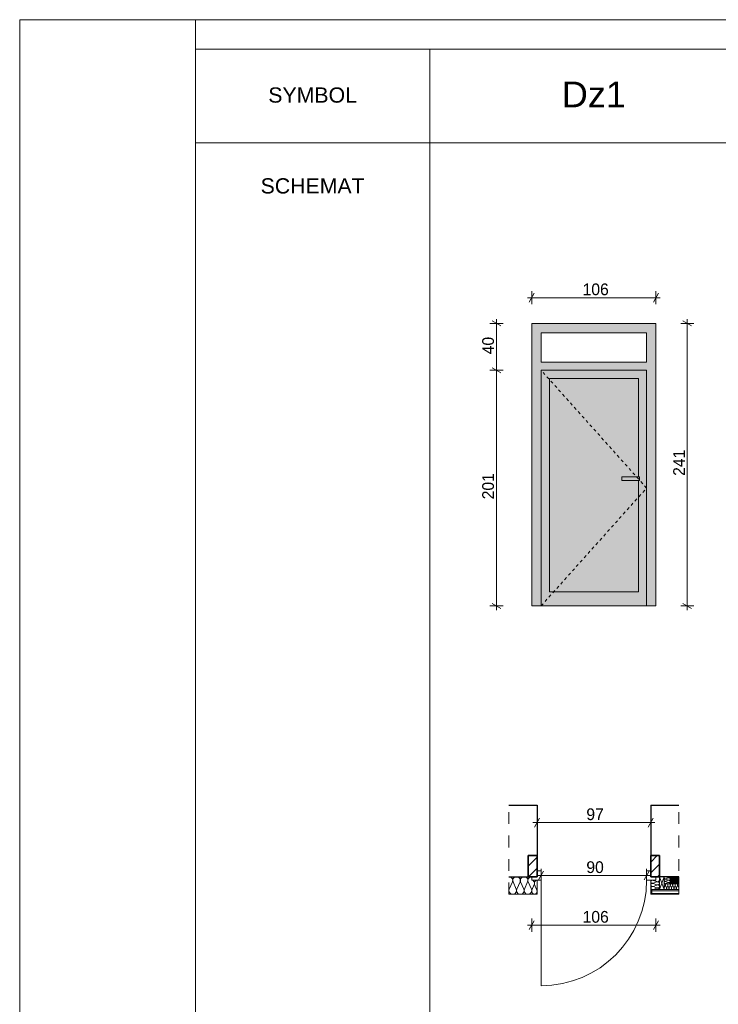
# Model space of a CAD drawing. Extents: x -35111 to 36054, y 5521 to 20371.
# Tile 4 of 6: x 15154 to 21116, y 11972 to 20371. Entities that reach past the tile are written whole.
import ezdxf

# ---------------------------------------------------------------- set-up
doc = ezdxf.new("R2010")
doc.units = 0
doc.header["$MEASUREMENT"] = 0
doc.linetypes.add('Hidden Line', pattern=[50, 25, -25])
doc.linetypes.add('Przerywana', pattern=[200, 100, -100])
for name, color, linetype, lineweight in [('Arch drzwi_Nr_Pióra__10', 134, 'Continuous', 18), ('Arch ocieplenie_Nr_Pióra__21', 7, 'Continuous', 13), ('Arch ocieplenie_Nr_Pióra__95', 6, 'Continuous', 13), ('Arch opisy okien_Nr_Pióra__1', 7, 'Continuous', 25), ('Arch opisy_Nr_Pióra__21', 7, 'Continuous', 13), ('ARCH TABELA_Nr_Pióra__21', 7, 'Continuous', 13), ('Arch wymiary_Nr_Pióra__5', 7, 'Continuous', 13), ('Arch zmurowania_Nr_Pióra__21', 7, 'Continuous', 13), ('Arch zmurowania_Nr_Pióra__27', 7, 'Continuous', 35), ('INWENT. DRZWI_Nr_Pióra__5', 7, 'Continuous', 13), ('INWENT.ŚCIANY_Nr_Pióra__1', 7, 'Continuous', 25), ('INWENT.ŚCIANY_Nr_Pióra__21', 7, 'Continuous', 13), ('INWENT.ŚCIANY_Nr_Pióra__5', 7, 'Continuous', 13)]:
    doc.layers.add(name, color=color, linetype=linetype, lineweight=lineweight)
for name, color, linetype in [('Arch ocieplenie', 7, 'Continuous'), ('Arch wymiary', 7, 'Continuous'), ('Arch zmurowania', 7, 'Continuous')]:
    doc.layers.add(name, color=color, linetype=linetype)
for name, color, linetype, lineweight, true_color in [('Arch ocieplenie_Nr_Pióra__44', 7, 'Continuous', 18, 0x029e21), ('Arch ocieplenie_Nr_Pióra__9', 7, 'Continuous', 13, 0x3dad99), ('Arch wykończenie_Nr_Pióra__3', 7, 'Continuous', 18, 0xff6600), ('Arch wykończenie_Nr_Pióra__9', 7, 'Continuous', 13, 0x3dad99), ('arch wypelnienia_Nr_Pióra__88', 7, 'Continuous', 20, 0xfd4435)]:
    doc.layers.add(name, color=color, linetype=linetype, lineweight=lineweight, true_color=true_color)
doc.styles.add('GENERATED_STYLE_1', font='txt')
doc.styles.add('GENERATED_STYLE_2', font='arial.ttf')
doc.styles.add('GENERATED_STYLE_3', font='arial.ttf')
doc.dimstyles.new('GENERATED_STYLE__1', dxfattribs={"dimtxt": 100, "dimasz": 57, "dimexe": 0.18, "dimexo": 0, "dimgap": 0.09, "dimtad": 1, "dimtih": 1, "dimtoh": 1, "dimdec": 0, "dimlfac": 0.1, "dimzin": 0, "dimdsep": 46, "dimtxsty": 'GENERATED_STYLE_1', "dimblk": 'ARROWHEAD_2', "dimblk1": 'ARROWHEAD_2', "dimblk2": 'ARROWHEAD_2', "dimcen": 0.09, "dimclrd": 7, "dimclre": 7, "dimclrt": 7, "dimadec": 0, "dimazin": 0, "dimtfac": 1, "dimtdec": 4, "dimtmove": 0, "dimatfit": 3, "dimfxl": 0, "dimtolj": 1, "dimtzin": 0, "dimarcsym": 0})
doc.dimstyles.new('GENERATED_STYLE__2', dxfattribs={"dimtxt": 100, "dimasz": 57, "dimexe": 0.18, "dimexo": 0, "dimgap": 0.09, "dimtad": 1, "dimdec": 0, "dimlfac": 0.1, "dimzin": 0, "dimdsep": 46, "dimtxsty": 'GENERATED_STYLE_1', "dimblk": 'ARROWHEAD_2', "dimblk1": 'ARROWHEAD_2', "dimblk2": 'ARROWHEAD_2', "dimcen": 0.09, "dimclrd": 7, "dimclre": 7, "dimclrt": 7, "dimadec": 0, "dimazin": 0, "dimtfac": 1, "dimtdec": 4, "dimtmove": 0, "dimatfit": 3, "dimfxl": 0, "dimtolj": 1, "dimtzin": 0, "dimarcsym": 0})
pattern_1 = [(45, (0, 0), (-45.96194, 45.96194), [])]

# ---------------------------------------------------------------- blocks, each defined once
blk = doc.blocks.new('Izolacja cieplna 14_1', base_point=(20779.1, 13000.6))
at = {"layer": 'Arch ocieplenie_Nr_Pióra__44', "linetype": 'Continuous'}
for p, q in [((20663.6, 12985.7), (20655, 12965.5)), ((20674.1, 12965.5), (20665.4, 12985.7)), ((20684.5, 12985.7), (20675.8, 12965.5)), ((20694.9, 12965.5), (20686.2, 12985.7)), ((20705.3, 12985.7), (20696.6, 12965.5)), ((20715.7, 12965.5), (20707.1, 12985.7)), ((20726.1, 12985.7), (20717.5, 12965.5)), ((20736.6, 12965.5), (20727.9, 12985.7)), ((20747, 12985.7), (20738.3, 12965.5)), ((20757.4, 12965.5), (20748.7, 12985.7)), ((20767.8, 12985.7), (20759.1, 12965.5)), ((20778.2, 12965.5), (20769.6, 12985.7))]:
    blk.add_line(p, q, dxfattribs=at)
for centre, start_param, end_param in [((20664.5, 12961.3), 4.299595, 8.266775), ((20654.1, 12990), 1.158004, 3.141593), ((20674.9, 12990), 1.158004, 5.125183), ((20685.3, 12961.3), 4.299595, 8.266775), ((20695.8, 12990), 1.158004, 5.125183), ((20706.2, 12961.3), 4.299595, 8.266775), ((20716.6, 12990), 1.158004, 5.125183), ((20727, 12961.3), 4.299595, 8.266775), ((20737.4, 12990), 1.158004, 5.125183), ((20747.8, 12961.3), 4.299595, 8.266775), ((20758.3, 12990), 1.158004, 5.125183), ((20768.7, 12961.3), 4.299595, 8.266775), ((20779.1, 12990), 3.141593, 5.125182)]:
    blk.add_ellipse(centre, major_axis=(0, -10.6), ratio=0.979555, start_param=start_param, end_param=end_param, dxfattribs=at)
blk = doc.blocks.new('Izolacja cieplna 14_2', base_point=(20614.1, 12950.6))
at = {"layer": 'Arch ocieplenie_Nr_Pióra__44', "linetype": 'Continuous'}
for p, q in [((20591.7, 13018.4), (20561.4, 13029.5)), ((20561.4, 13005.1), (20591.7, 13016.2)), ((20591.7, 12991.7), (20561.4, 13002.8)), ((20561.4, 12978.4), (20591.7, 12989.5)), ((20591.7, 12965.1), (20561.4, 12976.2)), ((20561.4, 12951.7), (20591.7, 12962.8))]:
    blk.add_line(p, q, dxfattribs=at)
for centre, start_param, end_param in [((20555, 13017.3), 4.299595, 8.266775), ((20598.1, 13030.6), 1.158004, 3.141593), ((20598.1, 13004), 1.158004, 5.125183), ((20555, 12990.6), 4.299595, 8.266775), ((20555, 12964), 4.299595, 8.266775), ((20598.1, 12977.3), 1.158004, 5.125183), ((20598.1, 12950.6), 3.141593, 5.125182)]:
    blk.add_ellipse(centre, major_axis=(-16, 0), ratio=0.835908, start_param=start_param, end_param=end_param, dxfattribs=at)
blk = doc.blocks.new('Izolacja cieplna 14_3', base_point=(20704.1, 13000.6))
at = {"layer": 'Arch ocieplenie_Nr_Pióra__44', "linetype": 'Continuous'}
for p, q in [((20689.2, 13051.5), (20669, 13059.8)), ((20669, 13041.5), (20689.2, 13049.8)), ((20689.2, 13031.5), (20669, 13039.8)), ((20669, 13021.5), (20689.2, 13029.8)), ((20689.2, 13011.5), (20669, 13019.8)), ((20669, 13001.5), (20689.2, 13009.8))]:
    blk.add_line(p, q, dxfattribs=at)
for centre, start_param, end_param in [((20664.7, 13050.6), 4.299595, 8.266775), ((20664.7, 13030.6), 4.299595, 8.266775), ((20664.7, 13010.6), 4.299595, 8.266775), ((20693.5, 13060.6), 1.158004, 3.141593), ((20693.5, 13040.6), 1.158004, 5.125183), ((20693.5, 13020.6), 1.158004, 5.125183), ((20693.5, 13000.6), 3.141593, 5.125182)]:
    blk.add_ellipse(centre, major_axis=(-10.6, 0), ratio=0.940381, start_param=start_param, end_param=end_param, dxfattribs=at)
blk = doc.blocks.new('Izolacja cieplna 14_12', base_point=(19329.1, 13060.6))
at = {"layer": 'Arch ocieplenie_Nr_Pióra__9', "linetype": 'Continuous'}
for p, q in [((19331.8, 12955.3), (19358.9, 13015.9)), ((19364.3, 13015.9), (19391.4, 12955.3)), ((19396.8, 12955.3), (19423.9, 13015.9)), ((19429.3, 13015.9), (19456.4, 12955.3)), ((19461.8, 12955.3), (19488.9, 13015.9)), ((19494.3, 13015.9), (19521.4, 12955.3))]:
    blk.add_line(p, q, dxfattribs=at)
for centre, start_param, end_param in [((19329.1, 13028.7), 5.870392, 7.853982), ((19394.1, 13028.7), 5.870392, 9.837571), ((19459.1, 13028.7), 5.870392, 9.837571), ((19524.1, 13028.7), 1.570796, 3.554385), ((19361.6, 12942.5), 2.728799, 6.695979), ((19426.6, 12942.5), 2.728799, 6.695979), ((19491.6, 12942.5), 2.728799, 6.695979)]:
    blk.add_ellipse(centre, major_axis=(32.5, 0), ratio=0.981591, start_param=start_param, end_param=end_param, dxfattribs=at)
blk = doc.blocks.new('Izolacja cieplna 14_13', base_point=(19524.1, 13030.6))
at = {"layer": 'Arch ocieplenie_Nr_Pióra__9', "linetype": 'Continuous'}
for p, q in [((19526, 12946.4), (19544.7, 12994.9)), ((19548.5, 12994.9), (19567.2, 12946.4))]:
    blk.add_line(p, q, dxfattribs=at)
for centre, start_param, end_param in [((19524.1, 13005.1), 4.299596, 6.283185), ((19569.1, 13005.1), 0, 1.983589), ((19546.6, 12936.1), 1.158003, 5.125183)]:
    blk.add_ellipse(centre, major_axis=(0, 25.5), ratio=0.881607, start_param=start_param, end_param=end_param, dxfattribs=at)
blk = doc.blocks.new('Ściana_1', base_point=(19569.1, 13240.6))
at = {"layer": 'Arch zmurowania_Nr_Pióra__21', "linetype": 'Continuous'}
h = blk.add_hatch(dxfattribs=at)
h.set_pattern_fill('Common_Brick', color=256, style=0, pattern_type=2)
h.set_pattern_definition(pattern_1)
h.paths.add_polyline_path([(19569.1, 13240.6), (19494.1, 13240.6), (19494.1, 13060.6), (19569.1, 13060.6)], flags=0)
at = {"layer": 'Arch zmurowania_Nr_Pióra__27', "linetype": 'Continuous'}
for p, q in [((19569.1, 13240.6), (19494.1, 13240.6)), ((19494.1, 13240.6), (19494.1, 13060.6)), ((19569.1, 13060.6), (19569.1, 13240.6)), ((19494.1, 13060.6), (19569.1, 13060.6))]:
    blk.add_line(p, q, dxfattribs=at)
blk = doc.blocks.new('Ściana_2', base_point=(20614.1, 13240.6))
at = {"layer": 'Arch zmurowania_Nr_Pióra__21', "linetype": 'Continuous'}
h = blk.add_hatch(dxfattribs=at)
h.set_pattern_fill('Common_Brick', color=256, style=0, pattern_type=2)
h.set_pattern_definition(pattern_1)
h.paths.add_polyline_path([(20614.1, 13240.6), (20539.1, 13240.6), (20539.1, 13060.6), (20614.1, 13060.6)], flags=0)
at = {"layer": 'Arch zmurowania_Nr_Pióra__27', "linetype": 'Continuous'}
for p, q in [((20614.1, 13240.6), (20539.1, 13240.6)), ((20539.1, 13240.6), (20539.1, 13060.6)), ((20614.1, 13060.6), (20614.1, 13240.6)), ((20539.1, 13060.6), (20614.1, 13060.6))]:
    blk.add_line(p, q, dxfattribs=at)
blk = doc.blocks.new('*D35')
at = {"layer": 'Arch wymiary_Nr_Pióra__5', "linetype": 'Continuous'}
for p, q in [((19185.1, 17402.3), (19260.1, 17359)), ((19278.9, 17380.6), (19166.4, 17380.6)), ((19222.6, 15370.6), (19222.6, 17380.6)), ((19278.9, 15370.6), (19166.4, 15370.6)), ((19185.1, 15392.3), (19260.1, 15349)), ((19222.6, 15334), (19222.6, 15370.6))]:
    blk.add_line(p, q, dxfattribs=at)
at = {"layer": 'Arch wymiary_Nr_Pióra__5', "char_height": 100, "attachment_point": 7, "rotation": 90, "style": 'GENERATED_STYLE_1'}
for s, insert in [('{40}', (19202.6, 17516.6)), ('{201}', (19202.6, 16279.6))]:
    blk.add_mtext(s, dxfattribs=dict(at, insert=insert))
blk = doc.blocks.new('ARROWHEAD_2')
at = {"color": 0, "linetype": 'Continuous', "lineweight": 0}
for p, q in [((0, 0), (-1, 0)), ((-0.38, -0.66), (0.38, 0.66))]:
    blk.add_line(p, q, dxfattribs=at)
blk = doc.blocks.new('*D36')
at = {"layer": 'Arch wymiary_Nr_Pióra__5', "linetype": 'Continuous'}
for p, q in [((19222.6, 17780.6), (19222.6, 17817.3)), ((19278.9, 17780.6), (19166.4, 17780.6)), ((19260.1, 17759), (19185.1, 17802.3)), ((19222.6, 17380.6), (19222.6, 17780.6)), ((19185.1, 17402.3), (19260.1, 17359)), ((19278.9, 17380.6), (19166.4, 17380.6))]:
    blk.add_line(p, q, dxfattribs=at)
at = {"layer": 'Arch wymiary_Nr_Pióra__5', "char_height": 100, "attachment_point": 7, "rotation": 90, "style": 'GENERATED_STYLE_1'}
for s, insert in [('{40}', (19202.6, 17516.6)), ('{201}', (19202.6, 16279.6))]:
    blk.add_mtext(s, dxfattribs=dict(at, insert=insert))
blk = doc.blocks.new('*D37')
at = {"layer": 'Arch wymiary_Nr_Pióra__5', "linetype": 'Continuous'}
for p, q in [((20851.2, 17780.6), (20851.2, 17817.3)), ((20907.4, 17780.6), (20794.9, 17780.6)), ((20888.7, 17759), (20813.7, 17802.3)), ((20851.2, 15370.6), (20851.2, 17780.6)), ((20907.4, 15370.6), (20794.9, 15370.6)), ((20813.7, 15392.3), (20888.7, 15349)), ((20851.2, 15334), (20851.2, 15370.6))]:
    blk.add_line(p, q, dxfattribs=at)
at = {"layer": 'Arch wymiary_Nr_Pióra__5', "insert": (20831.2, 16479.6), "char_height": 100, "attachment_point": 7, "rotation": 90, "style": 'GENERATED_STYLE_1'}
blk.add_mtext('{241}', dxfattribs=at)
blk = doc.blocks.new('*D38')
at = {"layer": 'Arch wymiary_Nr_Pióra__5', "linetype": 'Continuous'}
for p, q in [((19487.4, 17999.2), (19524.1, 17999.2)), ((19545.7, 18036.7), (19502.4, 17961.7)), ((19524.1, 17943), (19524.1, 18055.5)), ((19524.1, 17999.2), (20584.1, 17999.2)), ((20562.4, 17961.7), (20605.7, 18036.7)), ((20584.1, 17943), (20584.1, 18055.5)), ((20584.1, 17999.2), (20620.8, 17999.2))]:
    blk.add_line(p, q, dxfattribs=at)
at = {"layer": 'Arch wymiary_Nr_Pióra__5', "insert": (19958.1, 18019.2), "char_height": 100, "attachment_point": 7, "style": 'GENERATED_STYLE_1'}
blk.add_mtext('{106}', dxfattribs=at)
blk = doc.blocks.new('*D39')
at = {"layer": 'Arch wymiary_Nr_Pióra__5', "linetype": 'Continuous'}
for p, q in [((19625.7, 13108.1), (19582.4, 13033.1)), ((19604.1, 13014.4), (19604.1, 13126.9)), ((20482.4, 13033.1), (20525.7, 13108.1)), ((20504.1, 13014.4), (20504.1, 13126.9)), ((19567.4, 13070.6), (19604.1, 13070.6)), ((19604.1, 13070.6), (20504.1, 13070.6)), ((20504.1, 13070.6), (20540.8, 13070.6))]:
    blk.add_line(p, q, dxfattribs=at)
at = {"layer": 'Arch wymiary_Nr_Pióra__5', "insert": (19990.1, 13090.6), "char_height": 100, "attachment_point": 7, "style": 'GENERATED_STYLE_1'}
blk.add_mtext('{90}', dxfattribs=at)
blk = doc.blocks.new('*D40')
at = {"layer": 'Arch wymiary_Nr_Pióra__5', "linetype": 'Continuous'}
for p, q in [((19532.4, 13521.9), (19569.1, 13521.9)), ((19590.7, 13559.4), (19547.4, 13484.4)), ((19569.1, 13465.7), (19569.1, 13578.2)), ((19569.1, 13521.9), (20539.1, 13521.9)), ((20517.4, 13484.4), (20560.7, 13559.4)), ((20539.1, 13465.7), (20539.1, 13578.2)), ((20539.1, 13521.9), (20575.8, 13521.9))]:
    blk.add_line(p, q, dxfattribs=at)
at = {"layer": 'Arch wymiary_Nr_Pióra__5', "insert": (19990.1, 13541.9), "char_height": 100, "attachment_point": 7, "style": 'GENERATED_STYLE_1'}
blk.add_mtext('{97}', dxfattribs=at)
blk = doc.blocks.new('*D41')
at = {"layer": 'Arch wymiary_Nr_Pióra__5', "linetype": 'Continuous'}
for p, q in [((19545.7, 12684.3), (19502.4, 12609.3)), ((19524.1, 12590.6), (19524.1, 12703.1)), ((20562.4, 12609.3), (20605.7, 12684.3)), ((20584.1, 12590.6), (20584.1, 12703.1)), ((19487.4, 12646.8), (19524.1, 12646.8)), ((19524.1, 12646.8), (20584.1, 12646.8)), ((20584.1, 12646.8), (20620.8, 12646.8))]:
    blk.add_line(p, q, dxfattribs=at)
at = {"layer": 'Arch wymiary_Nr_Pióra__5', "insert": (19958.1, 12666.8), "char_height": 100, "attachment_point": 7, "style": 'GENERATED_STYLE_1'}
blk.add_mtext('{106}', dxfattribs=at)

msp = doc.modelspace()

# ---------------------------------------------------------------- hatches: boundary and pattern name
at = {"layer": 'Arch ocieplenie_Nr_Pióra__95', "linetype": 'Continuous', "lineweight": 25}
msp.add_hatch(color=214, dxfattribs=at).paths.add_polyline_path([(20779.1, 13060.6), (20704.1, 13060.6), (20704.1, 13000.6), (20779.1, 13000.6)], flags=0)
at = {"layer": 'arch wypelnienia_Nr_Pióra__88', "linetype": 'Continuous'}
h = msp.add_hatch(color=256, dxfattribs=at)
h.paths.add_polyline_path([(19524.1, 15370.6), (20584.1, 15370.6), (20584.1, 17780.6), (19524.1, 17780.6)], flags=0)
h.paths.add_polyline_path([(20504.1, 17450.6), (19604.1, 17450.6), (19604.1, 17700.6), (20504.1, 17700.6)], flags=0)

# ---------------------------------------------------------------- linework, layer by layer
at = {"layer": 'Arch drzwi_Nr_Pióra__10', "linetype": 'Continuous'}
for p, q in [((19604.1, 13110.6), (19569.1, 13110.6)), ((19604.1, 13030.6), (19604.1, 13110.6)), ((20539.1, 13110.6), (20504.1, 13110.6)), ((20504.1, 13110.6), (20504.1, 13030.6)), ((19524.1, 13030.6), (19524.1, 13060.6)), ((19524.1, 13030.6), (19604.1, 13030.6)), ((19604.1, 13030.6), (19604.1, 12130.6)), ((20504.1, 13030.6), (20584.1, 13030.6)), ((20584.1, 13060.6), (20584.1, 13030.6))]:
    msp.add_line(p, q, dxfattribs=at)
msp.add_arc((19604.1, 13030.6), 900, 270, 0, dxfattribs=at)
at = {"layer": 'Arch ocieplenie_Nr_Pióra__21', "linetype": 'Continuous', "flags": 128}
msp.add_lwpolyline([(20779.1, 13060.6), (20704.1, 13060.6), (20704.1, 13000.6), (20779.1, 13000.6)], close=True, dxfattribs=at)
at = {"layer": 'Arch opisy_Nr_Pióra__21', "linetype": 'Continuous'}
for p, q in [((16654.1, 20120.6), (35804.1, 20120.6)), ((18654.1, 20120.6), (18654.1, 5770.6)), ((16654.1, 19320.6), (27054.1, 19320.6))]:
    msp.add_line(p, q, dxfattribs=at)
at = {"layer": 'ARCH TABELA_Nr_Pióra__21', "linetype": 'Continuous'}
for p, q in [((15154.1, 5520.6), (15154.1, 20370.6)), ((15154.1, 20370.6), (36054.1, 20370.6)), ((16654.1, 20120.6), (16654.1, 20370.6)), ((16654.1, 20120.6), (16654.1, 5770.6))]:
    msp.add_line(p, q, dxfattribs=at)
at = {"layer": 'Arch wykończenie_Nr_Pióra__3', "linetype": 'Continuous'}
for q in [(19569.1, 13030.6), (19329.1, 12910.6)]:
    msp.add_line((19569.1, 12910.6), q, dxfattribs=at)
at = {"layer": 'Arch wykończenie_Nr_Pióra__9', "linetype": 'Continuous'}
for p, q in [((20539.1, 12910.6), (20539.1, 13030.6)), ((20539.1, 12910.6), (20539.1, 13030.6)), ((20654.1, 13060.6), (20614.1, 12950.6)), ((20614.1, 13060.6), (20654.1, 12950.6)), ((20614.1, 13060.6), (20614.1, 12950.6)), ((20654.1, 13060.6), (20614.1, 13060.6)), ((20654.1, 12950.6), (20654.1, 13060.6)), ((20549.1, 12918.6), (20549.1, 12950.6)), ((20779.1, 12950.6), (20549.1, 12950.6)), ((20779.1, 12940.6), (20549.1, 12940.6)), ((20614.1, 12950.6), (20654.1, 12950.6)), ((20539.1, 12910.6), (20779.1, 12910.6)), ((20779.1, 12910.6), (20539.1, 12910.6)), ((20779.1, 12918.6), (20549.1, 12918.6))]:
    msp.add_line(p, q, dxfattribs=at)
at = {"layer": 'INWENT. DRZWI_Nr_Pióra__5', "linetype": 'Continuous'}
for p, q in [((19524.1, 15370.6), (19524.1, 17780.6)), ((19524.1, 17780.6), (20584.1, 17780.6)), ((20584.1, 15370.6), (20584.1, 17780.6)), ((19604.1, 17700.6), (20504.1, 17700.6)), ((19604.1, 17450.6), (19604.1, 17700.6)), ((20504.1, 17450.6), (20504.1, 17700.6)), ((19604.1, 17450.6), (20504.1, 17450.6)), ((19604.1, 17380.6), (20504.1, 17380.6)), ((19604.1, 15370.6), (19604.1, 17380.6)), ((19674.1, 17310.6), (20434.1, 17310.6)), ((19674.1, 15490.6), (19674.1, 17310.6)), ((20434.1, 16470.6), (20434.1, 17310.6)), ((20504.1, 15370.6), (20504.1, 17380.6)), ((20434.1, 15490.6), (20434.1, 16440.6)), ((19674.1, 15490.6), (20434.1, 15490.6)), ((19524.1, 15370.6), (20584.1, 15370.6))]:
    msp.add_line(p, q, dxfattribs=at)
at = {"layer": 'INWENT. DRZWI_Nr_Pióra__5', "linetype": 'Hidden Line'}
for p, q in [((20504.1, 16375.6), (19604.1, 17380.6)), ((19604.1, 15370.6), (20504.1, 16375.6))]:
    msp.add_line(p, q, dxfattribs=at)
at = {"layer": 'INWENT.ŚCIANY_Nr_Pióra__1', "linetype": 'Continuous'}
for p, q in [((19329.1, 13670.6), (19569.1, 13670.6)), ((19569.1, 13670.6), (19569.1, 13240.6)), ((20539.1, 13670.6), (20539.1, 13240.6)), ((20539.1, 13670.6), (20779.1, 13670.6)), ((19494.1, 13060.6), (19494.1, 13240.6)), ((19494.1, 13240.6), (19569.1, 13240.6)), ((20539.1, 13240.6), (20614.1, 13240.6)), ((20614.1, 13060.6), (20614.1, 13240.6)), ((19329.1, 13060.6), (19494.1, 13060.6)), ((20779.1, 13060.6), (20614.1, 13060.6))]:
    msp.add_line(p, q, dxfattribs=at)
at = {"layer": 'INWENT.ŚCIANY_Nr_Pióra__21', "linetype": 'Przerywana'}
for p, q in [((19329.1, 12910.6), (19329.1, 13670.6)), ((20779.1, 12910.6), (20779.1, 13670.6))]:
    msp.add_line(p, q, dxfattribs=at)
at = {"layer": 'INWENT.ŚCIANY_Nr_Pióra__5', "linetype": 'Continuous'}
for p, q in [((20444.1, 16470.6), (20294.1, 16470.6)), ((20294.1, 16470.6), (20294.1, 16440.6)), ((20444.1, 16440.6), (20444.1, 16470.6)), ((20294.1, 16440.6), (20444.1, 16440.6))]:
    msp.add_line(p, q, dxfattribs=at)

# ---------------------------------------------------------------- block references
at = {"layer": 'Arch ocieplenie', "color": 104, "linetype": 'Continuous', "lineweight": 13, "true_color": 0x029e21}
for name, p in [('Izolacja cieplna 14_12', (19329.1, 13060.6)), ('Izolacja cieplna 14_13', (19524.1, 13030.6)), ('Izolacja cieplna 14_2', (20614.1, 12950.6)), ('Izolacja cieplna 14_3', (20704.1, 13000.6)), ('Izolacja cieplna 14_1', (20779.1, 13000.6))]:
    msp.add_blockref(name, p, dxfattribs=at)
at = {"layer": 'Arch zmurowania'}
for name, p in [('Ściana_1', (19569.1, 13240.6)), ('Ściana_2', (20614.1, 13240.6))]:
    msp.add_blockref(name, p, dxfattribs=at)

# ---------------------------------------------------------------- texts
at = {"layer": 'Arch opisy okien_Nr_Pióra__1', "linetype": 'Continuous', "attachment_point": 2}
for s, insert, char_height, style in [('{Dz1}', (20054.1, 19843.2), 220, 'GENERATED_STYLE_2'), ('{SYMBOL}', (17654.1, 19793.1), 130, 'GENERATED_STYLE_3'), ('{SCHEMAT}', (17654.1, 19018.1), 130, 'GENERATED_STYLE_3')]:
    msp.add_mtext(s, dxfattribs=dict(at, insert=insert, char_height=char_height, style=style))

# ---------------------------------------------------------------- dimensions: what is measured, and where the dimension line sits
at = {"layer": 'Arch wymiary', "linetype": 'Continuous'}
for base, p1, p2, picture, middle in [((19524.1, 17999.2), (19524.1, 17780.6), (20584.1, 17780.6), '*D38', (20071.9, 18069.2)), ((19569.1, 13521.9), (19569.1, 13240.6), (20539.1, 13240.6), '*D40', (20066, 13591.9)), ((19604.1, 13070.6), (19604.1, 13070.6), (20504.1, 13070.6), '*D39', (20066, 13140.6)), ((19524.1, 12646.8), (19524.1, 13030.6), (20584.1, 13030.6), '*D41', (20071.9, 12716.8))]:
    dim = msp.add_linear_dim(base=base, p1=p1, p2=p2, dimstyle='GENERATED_STYLE__1', dxfattribs=at)
    dim.commit()
    dim.dimension.update_dxf_attribs({"geometry": picture, "text_midpoint": middle})
for base, p1, p2, picture, middle in [((19222.6, 15370.6), (19604.1, 17380.6), (19524.1, 17780.6), '*D36', (19152.6, 17592.5)), ((20851.2, 15370.6), (20584.1, 15370.6), (20584.1, 17780.6), '*D37', (20781.2, 16593.5)), ((19222.6, 15370.6), (19524.1, 15370.6), (19604.1, 17380.6), '*D35', (19152.6, 16393.5))]:
    dim = msp.add_linear_dim(base=base, p1=p1, p2=p2, angle=90, dimstyle='GENERATED_STYLE__2', dxfattribs=at)
    dim.commit()
    dim.dimension.update_dxf_attribs({"geometry": picture, "text_midpoint": middle})

doc.saveas('drawing.dxf')
